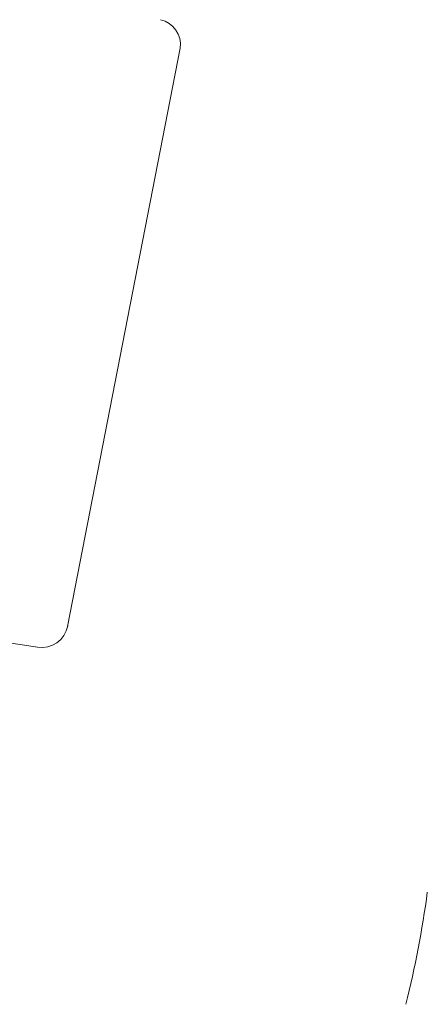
# Model space of a CAD drawing. Header units: inches. Extents: x -2078 to 109126, y -964 to 6385.
# Tile 237 of 256: x 37082 to 37092, y 3867 to 3892. Entities that reach past the tile are written whole.
import ezdxf

# ---------------------------------------------------------------- set-up
doc = ezdxf.new("R2010")
doc.units = ezdxf.units.IN
doc.header["$MEASUREMENT"] = 0
doc.layers.add('16_dwg _2_', color=8, linetype='Continuous', lineweight=9)
doc.layers.add('A-HATCH', color=9, linetype='Continuous')

# ---------------------------------------------------------------- blocks, each defined once
blk = doc.blocks.new('16_dwg _2_-1561311-3-1st Floor - Auditorium')
at = {"color": 254, "lineweight": 9}
for p, q in [((176994.892, 507979.952), (177009.948, 507979.952)), ((176993.897, 507970.36), (176994.223, 507979.299))]:
    blk.add_line(p, q, dxfattribs=at)
for centre, radius, start, end in [((176994.899, 507979.276), 0.676, 89.3877, 178.035), ((177009.925, 507979.31), 0.643, 0.8358, 87.9819), ((177004.059, 507929.847), 25.95, 86.5476, 92.9981)]:
    blk.add_arc(centre, radius, start, end, dxfattribs=at)
blk = doc.blocks.new('W3RFVW29R')
at = {"layer": '16_dwg _2_', "color": 250, "extrusion": (0, 0, -1), "zscale": -1}
for p, rotation in [((523981.75, -72971.696), 101), ((523950.853, -72993.636), 100.9999999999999)]:
    blk.add_blockref('16_dwg _2_-1561311-3-1st Floor - Auditorium', p, dxfattribs=dict(at, rotation=rotation))

msp = doc.modelspace()

# ---------------------------------------------------------------- block references
at = {"layer": 'A-HATCH'}
msp.add_blockref('W3RFVW29R', (28645.88, 32.751), dxfattribs=at)

doc.saveas('drawing.dxf')
